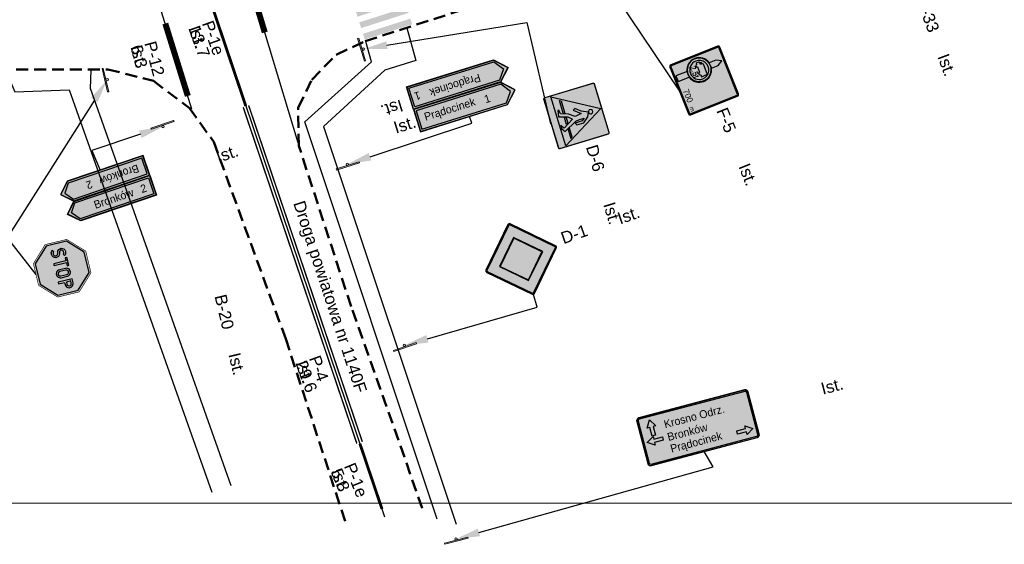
# Model space of a CAD drawing. Header units: millimetres. Extents: x -32728 to 3439, y -21222 to 1675.
# Tile 31 of 49: x 2287 to 2369, y 1265 to 1308. Entities that reach past the tile are written whole.
import ezdxf
from ezdxf import colors
from ezdxf.entities.mleader import LeaderData, LeaderLine
from ezdxf.enums import TextEntityAlignment as Align
from ezdxf.math import Vec2, Vec3

# ---------------------------------------------------------------- set-up
doc = ezdxf.new("R2010")
doc.units = ezdxf.units.MM
for name, pattern in [('2', [1.5, 1, -0.5]), ('P-12', [1, 1, 0]), ('P-1E', [2, 0, -1, 1])]:
    doc.linetypes.add(name, pattern=pattern)
doc.layers.add('0  podklady', color=250, linetype='Continuous', lineweight=5, plot=False)
doc.layers.add('0 pomoc', color=61, linetype='Continuous', lineweight=30, plot=False)
for name, color, linetype, true_color in [('0_', 7, 'Continuous', 0x000000), ('ZWTraffic_Color_255_255_255', 7, 'Continuous', 0xffffff), ('ZWTraffic_Grey_0_0_0', 7, 'Continuous', 0x000000), ('ZWTraffic_Grey_0_148_66', 7, 'Continuous', 0x5e5e5e), ('ZWTraffic_Grey_1', 7, 'Continuous', 0x4c4c4c), ('ZWTraffic_Grey_2', 7, 'Continuous', 0xe1e1e1), ('ZWTraffic_Grey_255_255_255', 7, 'Continuous', 0xffffff), ('ZWTraffic_Grey_5', 7, 'Continuous', 0x1d1d1d)]:
    doc.layers.add(name, color=color, linetype=linetype, true_color=true_color)
for name, color, linetype, lineweight in [('10 znaki pionowe istniejące', 251, 'Continuous', 15), ('10 znaki poziome istniejące', 251, 'Continuous', 15), ('2 droga', 250, 'Continuous', 50)]:
    doc.layers.add(name, color=color, linetype=linetype, lineweight=lineweight)
doc.layers.add('2 krawedz jezdni', color=7, linetype='2', lineweight=50, true_color=0x000000)
doc.layers.add('4 wymiary', color=7, linetype='Continuous', lineweight=15, true_color=0x000000)
doc.styles.add('Drogowy', font='Drogowa.ttf')
doc.styles.add('plan', font='arial.ttf', dxfattribs={"height": 1})
doc.styles.get("Standard").update_dxf_attribs({"font": 'arial.ttf'})
picture_1 = doc.add_image_def('image27.png', size_in_pixel=(1893, 896))

# ---------------------------------------------------------------- blocks, each defined once
blk = doc.blocks.new('P_Opis_Poziome')
for tag, p in [('SYMBOL', (0, 0)), ('DŁUGOŚĆ', (0, -1.2)), ('STAN', (0, -2.4))]:
    blk.add_attdef(tag, p, '', height=1)
at = {"flags": 1}
for tag, p in [('Powierzchnia', (0, -3.6)), ('Powierzchnia_na_mb', (0, -4.8))]:
    blk.add_attdef(tag, p, '', height=1, dxfattribs=at)
blk = doc.blocks.new('Słupek')
h = blk.add_hatch(color=256)
h.paths.add_polyline_path([(-50, -5), (0, -5), (50, -5), (50, -10), (-50, -10)])
h.paths.add_polyline_path([(5, 0, 1), (-5, 0, 1)])
at = {"color": 7}
blk.add_lwpolyline([(-50, -5), (50, -5), (50, -10), (-50, -10)], close=True, dxfattribs=at)
blk.add_circle((0, 0), 5, dxfattribs=at)
blk = doc.blocks.new('P_Opis_Pionowe')
for tag, p in [('Symbol', (0, 0)), ('Stan', (5, 0))]:
    blk.add_attdef(tag, p, '', height=1)
at = {"flags": 1}
for tag, p in [('Wielkość', (0, -1.2)), ('Odblaskowość', (0, -2.4)), ('Aktywny', (0, -3.6)), ('Ilość', (0, -4.8)), ('Dodatkowe', (0, -6)), ('Kilometraż', (0, -7.2)), ('NrDrogi', (0, -8.4))]:
    blk.add_attdef(tag, p, '', height=1, dxfattribs=at)
blk = doc.blocks.new('D-1_')
at = {"layer": 'ZWTraffic_Grey_0_0_0'}
h = blk.add_hatch(color=256, dxfattribs=at)
h.dxf.hatch_style = 1
h.paths.add_polyline_path([(-615, 603), (-21, 9, 0.414214), (21, 9), (615, 603, 0.414214), (615, 645), (21, 1239, 0.414214), (-21, 1239), (-615, 645, 0.414214)])
h.paths.add_polyline_path([(-602, 615), (-8, 22, 0.414214), (8, 22), (602, 615, 0.414214), (602, 632), (8, 1226, 0.414214), (-8, 1226), (-602, 632, 0.414214)], flags=16)
h.paths.add_polyline_path([(0, 242), (-382, 624), (0, 1006), (382, 624)], flags=0)
h.paths.add_polyline_path([(0, 255), (-369, 624), (0, 993), (369, 624)], flags=0)
h = blk.add_hatch(color=256, dxfattribs=at)
h.dxf.hatch_style = 1
h.paths.add_polyline_path([(-381, 624), (0, 1006), (382, 624), (0, 242)])
h.paths.add_polyline_path([(-369, 624), (0, 993), (369, 624), (0, 255)], flags=16)
at = {"layer": 'ZWTraffic_Grey_2'}
h = blk.add_hatch(color=256, dxfattribs=at)
h.dxf.hatch_style = 1
h.paths.add_polyline_path([(0, 255), (369, 624), (0, 993), (-369, 624)])
at = {"layer": 'ZWTraffic_Grey_255_255_255'}
h = blk.add_hatch(color=256, dxfattribs=at)
h.dxf.hatch_style = 1
h.paths.add_polyline_path([(-602, 615, -0.414214), (-602, 632), (-8, 1226, -0.414214), (8, 1226), (602, 632, -0.414214), (602, 615), (8, 22, -0.414214), (-8, 22)])
h.paths.add_polyline_path([(-381, 624), (0, 1006), (382, 624), (0, 242)], flags=16)
h.paths.add_polyline_path([(-369, 624), (0, 993), (369, 624), (0, 255)], flags=0)
at = {"layer": 'ZWTraffic_Grey_0_0_0'}
for points in [[(21, 9), (615, 603, 0.414214), (615, 645), (21, 1239, 0.414214), (-21, 1239), (-615, 645, 0.414214), (-615, 603), (-21, 9, 0.414214)], [(8, 22), (602, 615, 0.414214), (602, 632), (8, 1226, 0.414214), (-8, 1226), (-602, 632, 0.414214), (-602, 615), (-8, 22, 0.414214), (8, 22)]]:
    blk.add_lwpolyline(points, format="xyb", close=True, dxfattribs=at)
for points in [[(0, 242), (382, 624), (0, 1006), (-381, 624), (0, 242)], [(0, 255), (369, 624), (0, 993), (-369, 624), (0, 255)]]:
    blk.add_lwpolyline(points, close=True, dxfattribs=at)
blk = doc.blocks.new('D-6_')
at = {"layer": 'ZWTraffic_Grey_0_0_0'}
h = blk.add_hatch(color=256, dxfattribs=at)
h.dxf.hatch_style = 1
h.paths.add_polyline_path([(-175, 195), (-175, 177), (-74, 158), (-27, 306), (31, 373), (133, 194), (73, 157), (135, 157), (195, 192), (79, 414), (72, 481), (72, 565), (108, 517), (108, 393), (144, 414), (144, 535), (72, 628), (0, 661), (-54, 547), (-128, 461), (-111, 424), (-14, 535), (0, 427), (-67, 333), (-110, 204)])
h.paths.add_polyline_path([(-331, 252), (-317, 279), (-97, 279), (-106, 252)])
h.paths.add_polyline_path([(36, 697, 2.414214), (0, 661, 0.414214)])
h.paths.add_polyline_path([(162, 279), (176, 252), (331, 252), (317, 279)])
h.paths.add_polyline_path([(-33, 252), (-24, 279), (72, 279), (88, 252)])
at = {"layer": 'ZWTraffic_Grey_255_255_255'}
h = blk.add_hatch(color=256, dxfattribs=at)
h.dxf.hatch_style = 1
h.paths.add_polyline_path([(-450, 30, 0.414214), (-420, 0), (0, 0), (420, 0, 0.414214), (450, 30), (450, 870, 0.414214), (420, 900), (-420, 900, 0.414214), (-450, 870)])
h.paths.add_polyline_path([(-441, 30, 0.414214), (-420, 9), (420, 9, 0.414214), (441, 30), (441, 870, 0.414214), (420, 891), (-420, 891, 0.414214), (-441, 870)], flags=16)
h.paths.add_polyline_path([(-390, 240), (-390, 795), (-240, 795), (-240, 613), (90, 613), (90, 878), (293, 878), (293, 22), (90, 22), (90, 422), (-240, 422), (-240, 240)], flags=0)
h.paths.add_polyline_path([(-382, 248), (-382, 788), (-247, 788), (-247, 613), (-247, 248)], flags=0)
h = blk.add_hatch(color=256, dxfattribs=at)
h.dxf.hatch_style = 1
h.paths.add_polyline_path([(-426, 135), (0, 876), (426, 135)])
at = {"layer": 'ZWTraffic_Grey_5'}
h = blk.add_hatch(color=256, dxfattribs=at)
h.dxf.hatch_style = 1
h.paths.add_polyline_path([(-420, 9), (420, 9, 0.414214), (441, 30), (441, 870, 0.414214), (420, 891), (-420, 891, 0.414214), (-441, 870), (-441, 30, 0.414214)])
at = {"layer": 'ZWTraffic_Grey_0_0_0'}
for points in [[(-175, 195), (-175, 177), (-74, 158), (-27, 306), (31, 373), (133, 194), (73, 157), (135, 157), (195, 192), (79, 414), (72, 481), (72, 565), (108, 517), (108, 393), (144, 414), (144, 535), (72, 628), (0, 661), (-54, 547), (-128, 461), (-111, 424), (-14, 535), (0, 427), (-67, 333), (-110, 204)], [(-331, 252), (-317, 279), (-97, 279), (-106, 252)], [(-33, 252), (-24, 279), (72, 279), (88, 252)], [(162, 279), (176, 252), (331, 252), (317, 279)]]:
    blk.add_lwpolyline(points, close=True, dxfattribs=at)
blk.add_lwpolyline([(36, 697, 2.414214), (0, 661, 0.414214)], format="xyb", close=True, dxfattribs=at)
at = {"layer": 'ZWTraffic_Grey_255_255_255'}
blk.add_lwpolyline([(-420, 9), (420, 9, 0.414214), (441, 30), (441, 870, 0.414214), (420, 891), (-420, 891, 0.414214), (-441, 870), (-441, 30, 0.414214), (-420, 9)], format="xyb", close=True, dxfattribs=at)
blk.add_lwpolyline([(-426, 135), (0, 876), (426, 135)], close=True, dxfattribs=at)
at = {"layer": 'ZWTraffic_Grey_5', "const_width": 5}
blk.add_lwpolyline([(-420, 0), (420, 0, 0.414214), (450, 30), (450, 870, 0.414214), (420, 900), (-420, 900, 0.414214), (-450, 870), (-450, 30, 0.414214)], format="xyb", close=True, dxfattribs=at)
blk = doc.blocks.new('B-20_')
at = {"layer": 'ZWTraffic_Grey_1'}
h = blk.add_hatch(color=256, dxfattribs=at)
h.paths.add_polyline_path([(-420, 276), (-420, 624), (-174, 870), (174, 870), (420, 624), (420, 276), (174, 30), (-174, 30)])
h.paths.add_polyline_path([(210, 330), (240, 330), (240, 435), (278, 435, 1), (278, 570), (210, 570)], flags=16)
h.paths.add_polyline_path([(240, 465), (278, 465, 1), (278, 540), (240, 540)], flags=0)
h.paths.add_polyline_path([(-158, 540), (-105, 540), (-105, 330), (-90, 330), (-75, 330), (-75, 540), (-22, 540), (-22, 570), (-90, 570), (-158, 570)], flags=16)
h.paths.add_polyline_path([(-331, 360), (-306, 377, 0.250492), (-275, 360), (-263, 360, 0.875009), (-253, 434, 0.021704), (-256, 434), (-274, 439), (-280, 440, -0.875009), (-263, 568), (-251, 568, -0.250765), (-197, 539), (-222, 522, 0.250765), (-251, 538), (-263, 538, 0.875009), (-272, 469), (-245, 463, -0.875009), (-263, 330), (-275, 330, -0.250492)], flags=16)
h.paths.add_polyline_path([(15, 398), (15, 503, -1), (150, 503), (150, 398, -1)], flags=16)
h.paths.add_polyline_path([(45, 398), (45, 503, -1), (120, 503), (120, 398, -1)], flags=0)
at = {"layer": 'ZWTraffic_Grey_255_255_255'}
h = blk.add_hatch(color=256, dxfattribs=at)
h.dxf.hatch_style = 1
h.paths.add_polyline_path([(-450, 264), (-450, 636), (-186, 900), (186, 900), (450, 636), (450, 264), (186, 0), (-186, 0)])
h.paths.add_polyline_path([(-420, 276), (-420, 624), (-174, 870), (174, 870), (420, 624), (420, 276), (174, 30), (-174, 30)], flags=16)
h.paths.add_polyline_path([(-158, 540), (-105, 540), (-105, 330), (-90, 330), (-75, 330), (-75, 540), (-22, 540), (-22, 570), (-90, 570), (-158, 570)], flags=0)
h.paths.add_polyline_path([(15, 398), (15, 503, -1), (150, 503), (150, 398, -1)], flags=0)
h.paths.add_polyline_path([(45, 398), (45, 503, -1), (120, 503), (120, 398, -1)], flags=0)
h.paths.add_polyline_path([(210, 330), (240, 330), (240, 435), (278, 435, 1), (278, 570), (210, 570)], flags=0)
h.paths.add_polyline_path([(240, 465), (278, 465, 1), (278, 540), (240, 540)], flags=0)
h.paths.add_polyline_path([(-331, 360), (-306, 377, 0.250492), (-275, 360), (-263, 360, 0.875009), (-253, 434, 0.021704), (-256, 434), (-274, 439), (-280, 440, -0.875009), (-263, 568), (-251, 568, -0.250765), (-197, 539), (-222, 522, 0.250765), (-251, 538), (-263, 538, 0.875009), (-272, 469), (-245, 463, -0.875009), (-263, 330), (-275, 330, -0.250492)], flags=0)
h = blk.add_hatch(color=256, dxfattribs=at)
h.dxf.hatch_style = 1
h.paths.add_polyline_path([(-331, 360), (-306, 377, 0.250492), (-275, 360), (-263, 360, 0.875009), (-253, 434, 0.021704), (-256, 434), (-274, 439), (-280, 440, -0.875009), (-263, 568), (-251, 568, -0.250765), (-197, 539), (-222, 522, 0.250765), (-251, 538), (-263, 538, 0.875009), (-272, 469), (-245, 463, -0.875009), (-263, 330), (-275, 330, -0.250492)])
h.paths.add_polyline_path([(-158, 540), (-105, 540), (-105, 330), (-90, 330), (-75, 330), (-75, 540), (-22, 540), (-22, 570), (-90, 570), (-158, 570)])
h.paths.add_polyline_path([(15, 398), (15, 503, -1), (150, 503), (150, 398, -1)])
h.paths.add_polyline_path([(45, 398), (45, 503, -1), (120, 503), (120, 398, -1)], flags=16)
h.paths.add_polyline_path([(210, 330), (240, 330), (240, 435), (278, 435, 1), (278, 570), (210, 570)])
h.paths.add_polyline_path([(240, 465), (278, 465, 1), (278, 540), (240, 540)], flags=16)
at = {"layer": 'ZWTraffic_Grey_1', "const_width": 10}
blk.add_lwpolyline([(-450, 636), (-450, 264), (-186, 0), (186, 0), (450, 264), (450, 636), (186, 900), (-186, 900)], close=True, dxfattribs=at)
at = {"layer": 'ZWTraffic_Grey_255_255_255'}
for points in [[(-420, 624), (-420, 276), (-174, 30), (174, 30), (420, 276), (420, 624), (174, 870), (-174, 870)], [(-158, 570), (-158, 540), (-105, 540), (-105, 330), (-90, 330), (-75, 330), (-75, 540), (-22, 540), (-22, 570), (-90, 570)]]:
    blk.add_lwpolyline(points, close=True, dxfattribs=at)
for points in [[(-331, 360), (-306, 377, 0.250492), (-275, 360), (-263, 360, 0.875009), (-253, 434, 0.021704), (-256, 434), (-274, 439), (-280, 440, -0.875009), (-263, 568), (-251, 568, -0.250765), (-197, 539), (-222, 522, 0.250765), (-251, 538), (-263, 538, 0.875009), (-272, 469), (-245, 463, -0.875009), (-263, 330), (-275, 330, -0.250492)], [(15, 398, 1), (150, 398), (150, 503, 1), (15, 503)], [(45, 503), (45, 398, 1), (120, 398), (120, 503, 1)], [(210, 570), (210, 330), (240, 330), (240, 435), (278, 435, 1), (278, 570)], [(240, 540), (240, 465), (278, 465, 1), (278, 540)]]:
    blk.add_lwpolyline(points, format="xyb", close=True, dxfattribs=at)
blk = doc.blocks.new('EArrow_')
at = {"true_color": 0x6d6d6d}
blk.add_hatch(color=251, dxfattribs=at).paths.add_polyline_path([(-0.5, 0), (-0.5, 0.111), (0.056, 0.111), (0.056, 0.278), (0.5, 0), (0.056, -0.278), (0.056, -0.111), (-0.5, -0.111)])
at = {"color": 18, "true_color": 0x060606}
blk.add_lwpolyline([(-0.5, 0), (-0.5, 0.111), (0.056, 0.111), (0.056, 0.278), (0.5, 0), (0.056, -0.278), (0.056, -0.111), (-0.5, -0.111)], close=True, dxfattribs=at)
blk = doc.blocks.new('E_94279_')
at = {"layer": 'ZWTraffic_Grey_0_148_66'}
h = blk.add_hatch(color=256, dxfattribs=at)
edge = h.paths.add_edge_path()
edge.add_line((-912.554, 0), (912.554, 0))
edge.add_arc((912.553, 50.001), 50.001, 270.0013265, 359.9986735)
edge.add_line((962.554, 50), (962.554, 773.308))
edge.add_arc((912.553, 773.307), 50.001, 0.0013265, 89.9986735)
edge.add_line((912.554, 823.308), (-912.554, 823.308))
edge.add_arc((-912.553, 773.307), 50.001, 90.0013265, 179.9986735)
edge.add_line((-962.554, 773.308), (-962.554, 50))
edge.add_arc((-912.553, 50.001), 50.001, 180.0013265, 269.9986735)
edge = h.paths.add_edge_path(flags=0)
edge.add_line((-912.554, 5), (912.554, 5))
edge.add_arc((912.553, 50.001), 45.001, 270.0013265, 359.9986735)
edge.add_line((957.554, 50), (957.554, 773.308))
edge.add_arc((912.553, 773.307), 45.001, 0.0013265, 89.9986735)
edge.add_line((912.554, 818.308), (-912.554, 818.308))
edge.add_arc((-912.553, 773.307), 45.001, 90.0013265, 179.9986735)
edge.add_line((-957.554, 773.308), (-957.554, 50))
edge.add_arc((-912.553, 50.001), 45.001, 180.0013265, 269.9986735)
h = blk.add_hatch(color=256, dxfattribs=at)
edge = h.paths.add_edge_path()
edge.add_line((-912.554, 25), (912.554, 25))
edge.add_arc((912.553, 50.001), 25.001, 270.0013265, 359.9986735)
edge.add_line((937.554, 50), (937.554, 773.308))
edge.add_arc((912.553, 773.307), 25.001, 0.0013265, 89.9986735)
edge.add_line((912.554, 798.308), (-912.554, 798.308))
edge.add_arc((-912.553, 773.307), 25.001, 90.0013265, 179.9986735)
edge.add_line((-937.554, 773.308), (-937.554, 50))
edge.add_arc((-912.553, 50.001), 25.001, 180.0013265, 269.9986735)
at = {"layer": 'ZWTraffic_Grey_255_255_255'}
h = blk.add_hatch(color=256, dxfattribs=at)
edge = h.paths.add_edge_path()
edge.add_line((-912.554, 5), (912.554, 5))
edge.add_arc((912.553, 50.001), 45.001, 270.0013265, 359.9986735)
edge.add_line((957.554, 50), (957.554, 773.308))
edge.add_arc((912.553, 773.307), 45.001, 0.0013265, 89.9986735)
edge.add_line((912.554, 818.308), (-912.554, 818.308))
edge.add_arc((-912.553, 773.307), 45.001, 90.0013265, 179.9986735)
edge.add_line((-957.554, 773.308), (-957.554, 50))
edge.add_arc((-912.553, 50.001), 45.001, 180.0013265, 269.9986735)
edge = h.paths.add_edge_path(flags=0)
edge.add_line((-912.554, 25), (912.554, 25))
edge.add_arc((912.553, 50.001), 25.001, 270.0013265, 359.9986735)
edge.add_line((937.554, 50), (937.554, 773.308))
edge.add_arc((912.553, 773.307), 25.001, 0.0013265, 89.9986735)
edge.add_line((912.554, 798.308), (-912.554, 798.308))
edge.add_arc((-912.553, 773.307), 25.001, 90.0013265, 179.9986735)
edge.add_line((-937.554, 773.308), (-937.554, 50))
edge.add_arc((-912.553, 50.001), 25.001, 180.0013265, 269.9986735)
at = {"layer": 'ZWTraffic_Grey_0_148_66'}
blk.add_lwpolyline([(-912.554, 0), (912.554, 0, 0.4142), (962.554, 50), (962.554, 773.308, 0.4142), (912.554, 823.308), (-912.554, 823.308, 0.4142), (-962.554, 773.308), (-962.554, 50, 0.4142)], format="xyb", close=True, dxfattribs=at)
at = {"layer": 'ZWTraffic_Grey_255_255_255'}
for points in [[(-912.554, 5), (912.554, 5, 0.4142), (957.554, 50), (957.554, 773.308, 0.4142), (912.554, 818.308), (-912.554, 818.308, 0.4142), (-957.554, 773.308), (-957.554, 50, 0.4142)], [(-912.554, 25), (912.554, 25, 0.4142), (937.554, 50), (937.554, 773.308, 0.4142), (912.554, 798.308), (-912.554, 798.308, 0.4142), (-937.554, 773.308), (-937.554, 50, 0.4142)]]:
    blk.add_lwpolyline(points, format="xyb", close=True, dxfattribs=at)
at = {"layer": 'ZWTraffic_Color_255_255_255', "xscale": 270, "yscale": 270, "zscale": 270}
for p, rotation in [((-747.554, 608.308), 90), ((-747.554, 388.308), 180)]:
    blk.add_blockref('EArrow_', p, dxfattribs=dict(at, rotation=rotation))
blk.add_blockref('EArrow_', (747.554, 168.308), dxfattribs=at)
at = {"layer": 'ZWTraffic_Grey_255_255_255', "char_height": 132, "attachment_point": 4, "style": 'Drogowy'}
for s, insert in [('{\\fDROGOWA;Krosno Odrz.}', (-532.554, 608.308)), ('{\\fDROGOWA;Bronków}', (-532.554, 388.308)), ('{\\fDROGOWA;Prądocinek}', (-532.554, 168.308))]:
    blk.add_mtext(s, dxfattribs=dict(at, insert=insert))
blk = doc.blocks.new('E-4_1830_')
at = {"layer": 'ZWTraffic_Grey_0_148_66'}
h = blk.add_hatch(color=256, dxfattribs=at)
h.paths.add_polyline_path([(-860.06, 0), (663.752, 0), (860.06, 196.308), (663.752, 392.616), (-860.06, 392.616)])
h.paths.add_polyline_path([(-855.06, 5), (663.752, 5), (855.06, 196.308), (663.752, 387.616), (-855.06, 387.616)], flags=0)
blk.add_hatch(color=256, dxfattribs=at).paths.add_polyline_path([(-825.06, 35), (658.752, 35), (776.5368, 196.308), (658.752, 357.616), (-825.06, 357.616)])
at = {"layer": 'ZWTraffic_Grey_255_255_255'}
h = blk.add_hatch(color=256, dxfattribs=at)
h.paths.add_polyline_path([(-855.06, 5), (663.752, 5), (855.06, 196.308), (663.752, 387.616), (-855.06, 387.616)])
h.paths.add_polyline_path([(-825.06, 35), (658.752, 35), (776.5368, 196.308), (658.752, 357.616), (-825.06, 357.616)], flags=0)
at = {"layer": 'ZWTraffic_Grey_0_148_66'}
for points in [[(-860.06, 0), (663.752, 0), (860.06, 196.308), (663.752, 392.616), (-860.06, 392.616)], [(-825.06, 35), (658.752, 35), (776.5368, 196.308), (658.752, 357.616), (-825.06, 357.616)]]:
    blk.add_lwpolyline(points, close=True, dxfattribs=at)
at = {"layer": 'ZWTraffic_Grey_255_255_255'}
blk.add_lwpolyline([(-855.06, 5), (663.752, 5), (855.06, 196.308), (663.752, 387.616), (-855.06, 387.616)], close=True, dxfattribs=at)
at = {"layer": 'ZWTraffic_Grey_255_255_255', "char_height": 132, "attachment_point": 4, "style": 'Drogowy'}
for s, insert in [('{\\fDROGOWA;Prądocinek}', (-722.06, 196.308)), ('{\\fDROGOWA;1}', (321.796, 196.308))]:
    blk.add_mtext(s, dxfattribs=dict(at, insert=insert))
blk = doc.blocks.new('E-4_5157_')
at = {"layer": 'ZWTraffic_Grey_0_148_66'}
h = blk.add_hatch(color=256, dxfattribs=at)
h.paths.add_polyline_path([(-756.407, 0), (581.681, 0), (756.407, 174.726), (581.681, 349.452), (-756.407, 349.452)])
h.paths.add_polyline_path([(-751.407, 5), (581.681, 5), (751.407, 174.726), (581.681, 344.452), (-751.407, 344.452)], flags=0)
blk.add_hatch(color=256, dxfattribs=at).paths.add_polyline_path([(-721.407, 35), (576.681, 35), (681.5166, 174.726), (576.681, 314.452), (-721.407, 314.452)])
at = {"layer": 'ZWTraffic_Grey_255_255_255'}
h = blk.add_hatch(color=256, dxfattribs=at)
h.paths.add_polyline_path([(-751.407, 5), (581.681, 5), (751.407, 174.726), (581.681, 344.452), (-751.407, 344.452)])
h.paths.add_polyline_path([(-721.407, 35), (576.681, 35), (681.5166, 174.726), (576.681, 314.452), (-721.407, 314.452)], flags=0)
at = {"layer": 'ZWTraffic_Grey_0_148_66'}
for points in [[(-756.407, 0), (581.681, 0), (756.407, 174.726), (581.681, 349.452), (-756.407, 349.452)], [(-721.407, 35), (576.681, 35), (681.5166, 174.726), (576.681, 314.452), (-721.407, 314.452)]]:
    blk.add_lwpolyline(points, close=True, dxfattribs=at)
at = {"layer": 'ZWTraffic_Grey_255_255_255'}
blk.add_lwpolyline([(-751.407, 5), (581.681, 5), (751.407, 174.726), (581.681, 344.452), (-751.407, 344.452)], close=True, dxfattribs=at)
at = {"layer": 'ZWTraffic_Grey_255_255_255', "char_height": 132, "attachment_point": 4, "style": 'Drogowy'}
for s, insert in [('{\\fDROGOWA;Bronków}', (-618.407, 174.726)), ('{\\fDROGOWA;2}', (202.501, 174.726))]:
    blk.add_mtext(s, dxfattribs=dict(at, insert=insert))
blk = doc.blocks.new('E-4_5157__M')
at = {"layer": 'ZWTraffic_Grey_0_148_66', "extrusion": (0, 0, -1)}
h = blk.add_hatch(color=256, dxfattribs=at)
h.paths.add_polyline_path([(-756.407, 0), (581.681, 0), (756.407, 174.726), (581.681, 349.452), (-756.407, 349.452)])
h.paths.add_polyline_path([(-751.407, 5), (581.681, 5), (751.407, 174.726), (581.681, 344.452), (-751.407, 344.452)], flags=0)
blk.add_hatch(color=256, dxfattribs=at).paths.add_polyline_path([(-721.407, 35), (576.681, 35), (681.5166, 174.726), (576.681, 314.452), (-721.407, 314.452)])
at = {"layer": 'ZWTraffic_Grey_255_255_255', "extrusion": (0, 0, -1)}
h = blk.add_hatch(color=256, dxfattribs=at)
h.paths.add_polyline_path([(-751.407, 5), (581.681, 5), (751.407, 174.726), (581.681, 344.452), (-751.407, 344.452)])
h.paths.add_polyline_path([(-721.407, 35), (576.681, 35), (681.5166, 174.726), (576.681, 314.452), (-721.407, 314.452)], flags=0)
at = {"layer": 'ZWTraffic_Grey_0_148_66', "extrusion": (0, 0, -1)}
for points in [[(-756.407, 0), (581.681, 0), (756.407, 174.726), (581.681, 349.452), (-756.407, 349.452)], [(-721.407, 35), (576.681, 35), (681.5166, 174.726), (576.681, 314.452), (-721.407, 314.452)]]:
    blk.add_lwpolyline(points, close=True, dxfattribs=at)
at = {"layer": 'ZWTraffic_Grey_255_255_255', "extrusion": (0, 0, -1)}
blk.add_lwpolyline([(-751.407, 5), (581.681, 5), (751.407, 174.726), (581.681, 344.452), (-751.407, 344.452)], close=True, dxfattribs=at)
at = {"layer": 'ZWTraffic_Grey_255_255_255', "char_height": 132, "attachment_point": 4, "style": 'Drogowy'}
for s, insert in [('{\\fDROGOWA;Bronków}', (-283.681, 174.726)), ('{\\fDROGOWA;2}', (537.227, 174.726))]:
    blk.add_mtext(s, dxfattribs=dict(at, insert=insert))
blk = doc.blocks.new('E-4_1830__M')
at = {"layer": 'ZWTraffic_Grey_0_148_66', "extrusion": (0, 0, -1)}
h = blk.add_hatch(color=256, dxfattribs=at)
h.paths.add_polyline_path([(-860.06, 0), (663.752, 0), (860.06, 196.308), (663.752, 392.616), (-860.06, 392.616)])
h.paths.add_polyline_path([(-855.06, 5), (663.752, 5), (855.06, 196.308), (663.752, 387.616), (-855.06, 387.616)], flags=0)
blk.add_hatch(color=256, dxfattribs=at).paths.add_polyline_path([(-825.06, 35), (658.752, 35), (776.5368, 196.308), (658.752, 357.616), (-825.06, 357.616)])
at = {"layer": 'ZWTraffic_Grey_255_255_255', "extrusion": (0, 0, -1)}
h = blk.add_hatch(color=256, dxfattribs=at)
h.paths.add_polyline_path([(-855.06, 5), (663.752, 5), (855.06, 196.308), (663.752, 387.616), (-855.06, 387.616)])
h.paths.add_polyline_path([(-825.06, 35), (658.752, 35), (776.5368, 196.308), (658.752, 357.616), (-825.06, 357.616)], flags=0)
at = {"layer": 'ZWTraffic_Grey_0_148_66', "extrusion": (0, 0, -1)}
for points in [[(-860.06, 0), (663.752, 0), (860.06, 196.308), (663.752, 392.616), (-860.06, 392.616)], [(-825.06, 35), (658.752, 35), (776.5368, 196.308), (658.752, 357.616), (-825.06, 357.616)]]:
    blk.add_lwpolyline(points, close=True, dxfattribs=at)
at = {"layer": 'ZWTraffic_Grey_255_255_255', "extrusion": (0, 0, -1)}
blk.add_lwpolyline([(-855.06, 5), (663.752, 5), (855.06, 196.308), (663.752, 387.616), (-855.06, 387.616)], close=True, dxfattribs=at)
at = {"layer": 'ZWTraffic_Grey_255_255_255', "char_height": 132, "attachment_point": 4, "style": 'Drogowy'}
for s, insert in [('{\\fDROGOWA;Prądocinek}', (-365.752, 196.308)), ('{\\fDROGOWA;1}', (678.104, 196.308))]:
    blk.add_mtext(s, dxfattribs=dict(at, insert=insert))
blk = doc.blocks.new('F-5_1_51496_')
at = {"layer": 'ZWTraffic_Grey_255_255_255'}
h = blk.add_hatch(color=256, dxfattribs=at)
h.dxf.hatch_style = 1
edge = h.paths.add_edge_path()
edge.add_line((-470, 0), (370, 0))
edge.add_ellipse((370, 30), major_axis=(30, 0), ratio=1, start_angle=270, end_angle=360)
edge.add_line((400, 30), (400, 870))
edge.add_ellipse((370, 870), major_axis=(30, 0), ratio=1, start_angle=0, end_angle=90)
edge.add_line((370, 900), (-470, 900))
edge.add_ellipse((-470, 870), major_axis=(30, 0), ratio=1, start_angle=90, end_angle=180)
edge.add_line((-500, 870), (-500, 30))
edge.add_ellipse((-470, 30), major_axis=(30, 0), ratio=1, start_angle=180, end_angle=270)
edge = h.paths.add_edge_path(flags=16)
edge.add_line((-470, 20), (370, 20))
edge.add_ellipse((370, 30), major_axis=(10, 0), ratio=1, start_angle=270, end_angle=360)
edge.add_line((380, 30), (380, 870))
edge.add_ellipse((370, 870), major_axis=(10, 0), ratio=1, start_angle=0, end_angle=90)
edge.add_line((370, 880), (-470, 880))
edge.add_ellipse((-470, 870), major_axis=(10, 0), ratio=1, start_angle=90, end_angle=180)
edge.add_line((-480, 870), (-480, 30))
edge.add_ellipse((-470, 30), major_axis=(10, 0), ratio=1, start_angle=180, end_angle=270)
h = blk.add_hatch(color=256, dxfattribs=at)
h.dxf.hatch_style = 1
edge = h.paths.add_edge_path()
edge.add_line((-245, 845), (-295, 758))
edge.add_line((-295, 758), (-295, 639))
edge.add_ellipse((-245, 440), major_axis=(205, 0), ratio=1, start_angle=104.1169, end_angle=255.883)
edge.add_line((-295, 241), (-295, 40))
edge.add_line((-295, 40), (-195, 40))
edge.add_line((-195, 40), (-195, 241))
edge.add_ellipse((-245, 440), major_axis=(205, 0), ratio=1, start_angle=284.117, end_angle=435.883)
edge.add_line((-195, 639), (-195, 758))
edge.add_line((-195, 758), (-245, 845))
edge = h.paths.add_edge_path(flags=16)
edge.add_ellipse((-245, 440), major_axis=(200, 0), ratio=1, start_angle=0, end_angle=360)
at = {"layer": 'ZWTraffic_Grey_5'}
h = blk.add_hatch(color=256, dxfattribs=at)
h.dxf.hatch_style = 1
edge = h.paths.add_edge_path()
edge.add_line((-470, 20), (370, 20))
edge.add_ellipse((370, 30), major_axis=(10, 0), ratio=1, start_angle=270, end_angle=360)
edge.add_line((380, 30), (380, 870))
edge.add_ellipse((370, 870), major_axis=(10, 0), ratio=1, start_angle=0, end_angle=90)
edge.add_line((370, 880), (-470, 880))
edge.add_ellipse((-470, 870), major_axis=(10, 0), ratio=1, start_angle=90, end_angle=180)
edge.add_line((-480, 870), (-480, 30))
edge.add_ellipse((-470, 30), major_axis=(10, 0), ratio=1, start_angle=180, end_angle=270)
edge = h.paths.add_edge_path(flags=16)
edge.add_line((-245, 845), (-295, 758))
edge.add_line((-295, 758), (-295, 639))
edge.add_ellipse((-245, 440), major_axis=(205, 0), ratio=1, start_angle=104.1169, end_angle=255.883)
edge.add_line((-295, 241), (-295, 40))
edge.add_line((-295, 40), (-195, 40))
edge.add_line((-195, 40), (-195, 241))
edge.add_ellipse((-245, 440), major_axis=(205, 0), ratio=1, start_angle=284.117, end_angle=435.883)
edge.add_line((-195, 639), (-195, 758))
edge.add_line((-195, 758), (-245, 845))
at = {"layer": '0_'}
blk.add_line((-245, 240), (-245, 240), dxfattribs=at)
at = {"layer": 'ZWTraffic_Grey_255_255_255'}
for points in [[(-470, 0), (370, 0, 0.414214), (400, 30), (400, 870, 0.414214), (370, 900), (-470, 900, 0.414214), (-500, 870), (-500, 30, 0.414214)], [(-245, 845), (-295, 758), (-295, 639, 0.779643), (-295, 241), (-295, 40), (-195, 40), (-195, 241, 0.779643), (-195, 639), (-195, 758)]]:
    blk.add_lwpolyline(points, format="xyb", close=True, dxfattribs=at)
blk.add_circle((-245, 440), 200, dxfattribs=at)
at = {"layer": 'ZWTraffic_Grey_5'}
blk.add_lwpolyline([(-470, 20), (370, 20, 0.414214), (380, 30), (380, 870, 0.414214), (370, 880), (-470, 880, 0.414214), (-480, 870), (-480, 30, 0.414214)], format="xyb", close=True, dxfattribs=at)
at = {"layer": 'ZWTraffic_Grey_255_255_255', "style": 'Drogowy'}
for s, insert, char_height, width, attachment_point in [('700', (201, 54), 102, 330, 9), (' m', (249, 54), 72, 123.71, 7)]:
    blk.add_mtext(s, dxfattribs=dict(at, insert=insert, char_height=char_height, width=width, attachment_point=attachment_point))
blk = doc.blocks.new('B-5Masa_51497_')
at = {"layer": 'ZWTraffic_Grey_0_0_0'}
h = blk.add_hatch(color=256, dxfattribs=at)
h.paths.add_polyline_path([(-293, 450), (-281, 450), (-281, 433), (-231, 433, 1), (-129, 433), (79, 433, 1), (191, 433), (270, 433), (270, 653), (248, 675), (-146, 675), (-169, 653), (-169, 630), (-226, 630), (-241, 562), (-281, 540), (-281, 461), (-293, 461)])
h.paths.add_polyline_path([(-226, 562), (-169, 562), (-169, 596), (-219, 596)], flags=16)
at = {"layer": 'ZWTraffic_Grey_1'}
h = blk.add_hatch(color=256, dxfattribs=at)
h.dxf.hatch_style = 1
h.paths.add_polyline_path([(-450, 450, 1), (450, 450, 1)])
h.paths.add_polyline_path([(-360, 450, 1), (360, 450, 1)], flags=16)
h.paths.add_polyline_path([(-293, 450), (-293, 461), (-281, 461), (-281, 540), (-241, 562), (-226, 630), (-169, 630), (-169, 653), (-146, 675), (248, 675), (270, 653), (270, 433), (191, 433, -1), (79, 433), (-129, 433, -1), (-231, 433), (-281, 433), (-281, 450)], flags=0)
h.paths.add_polyline_path([(-226, 562), (-219, 596), (-169, 596), (-169, 562)], flags=0)
at = {"layer": 'ZWTraffic_Grey_255_255_255'}
h = blk.add_hatch(color=256, dxfattribs=at)
h.paths.add_polyline_path([(-360, 450, -1), (360, 450, -1)])
h.paths.add_polyline_path([(-293, 450), (-281, 450), (-281, 433), (-231, 433, 1), (-129, 433), (79, 433, 1), (191, 433), (270, 433), (270, 653), (248, 675), (-146, 675), (-169, 653), (-169, 630), (-226, 630), (-241, 562), (-281, 540), (-281, 461), (-293, 461)], flags=16)
h.paths.add_polyline_path([(-226, 562), (-169, 562), (-169, 596), (-219, 596)], flags=0)
at = {"layer": 'ZWTraffic_Grey_1'}
blk.add_lwpolyline([(450, 450, 1), (-450, 450, 1)], format="xyb", close=True, dxfattribs=at)
at = {"layer": 'ZWTraffic_Grey_255_255_255'}
for points in [[(360, 450, 1), (-360, 450, 1)], [(-293, 461), (-293, 450), (-281, 450), (-281, 433), (-231, 433, 1), (-129, 433), (79, 433, 1), (191, 433), (270, 433), (270, 653), (248, 675), (-146, 675), (-169, 653), (-169, 630), (-226, 630), (-241, 562), (-281, 540), (-281, 461)]]:
    blk.add_lwpolyline(points, format="xyb", close=True, dxfattribs=at)
blk.add_lwpolyline([(-226, 562), (-219, 596), (-169, 596), (-169, 562)], close=True, dxfattribs=at)
at = {"layer": 'ZWTraffic_Grey_0_0_0', "insert": (-227, 376), "char_height": 210, "width": 548.69, "attachment_point": 1, "style": 'Drogowy'}
blk.add_mtext('2,5t', dxfattribs=at)

msp = doc.modelspace()

# ---------------------------------------------------------------- hatches: boundary and pattern name
at = {"layer": '10 znaki poziome istniejące'}
h = msp.add_hatch(color=256, dxfattribs=at)
h.paths.add_polyline_path([(2315.674, 1306.623), (2319.631, 1307.889), (2319.479, 1308.365), (2315.522, 1307.099)])
h.paths.add_polyline_path([(2315.37, 1307.575), (2319.327, 1308.842), (2319.175, 1309.318), (2315.218, 1308.052)])
h.paths.add_polyline_path([(2315.066, 1308.528), (2319.023, 1309.794), (2318.871, 1310.271), (2314.914, 1309.004)])
h.paths.add_polyline_path([(2314.762, 1309.481), (2318.719, 1310.747), (2318.567, 1311.223), (2314.61, 1309.957)])
h.paths.add_polyline_path([(2314.458, 1310.433), (2318.415, 1311.7), (2318.263, 1312.176), (2314.306, 1310.91)])
h.paths.add_polyline_path([(2314.154, 1311.386), (2318.111, 1312.652), (2317.959, 1313.129), (2314.002, 1311.862)])

# ---------------------------------------------------------------- linework, layer by layer
at = {"layer": '0 pomoc'}
for points in [[(2291.248, 1345.048), (2303.26, 1308.435), (2317.332, 1266.809)], [(2301.251, 1300.807), (2296.44, 1316.26)], [(2310.103, 1298.005), (2305.27, 1314.053)]]:
    msp.add_lwpolyline(points, dxfattribs=at)
at = {"layer": '10 znaki poziome istniejące', "linetype": 'P-1E', "const_width": 0.24, "flags": 128}
for points in [[(2301.414, 1314.06), (2303.26, 1308.435), (2305.746, 1301.079)], [(2315.268, 1272.914), (2317.11, 1267.466)]]:
    msp.add_lwpolyline(points, dxfattribs=at)
at = {"layer": '10 znaki poziome istniejące', "linetype": 'P-12', "const_width": 0.5, "flags": 128}
for points in [[(2307.33, 1307.213), (2305.411, 1313.584)], [(2300.906, 1301.916), (2299.026, 1307.954)]]:
    msp.add_lwpolyline(points, dxfattribs=at)
at = {"layer": '10 znaki poziome istniejące', "linetype": 'Continuous', "const_width": 0.12, "flags": 128}
for points in [[(2305.529, 1300.972), (2315.012, 1272.922)], [(2305.984, 1301.126), (2315.467, 1273.076)]]:
    msp.add_lwpolyline(points, dxfattribs=at)
at = {"layer": '2 droga', "color": 0, "lineweight": 30}
for points in [[(2319.188, 1307.586), (2319.927, 1304.885), (2317.352, 1304.062), (2312.224, 1299.355), (2323.301, 1266.206)], [(2321.714, 1266.612), (2310.659, 1299.77), (2316.223, 1304.763), (2315.758, 1306.452)], [(2285.657, 1304.144), (2286.467, 1302.253), (2290.992, 1302.422), (2302.906, 1268.862)], [(2304.527, 1269.403), (2292.798, 1302.543), (2292.832, 1304.063)]]:
    msp.add_lwpolyline(points, dxfattribs=at)
at = {"layer": '2 krawedz jezdni', "color": 0}
for points in [[(2320.475, 1267.54), (2314.531, 1284.353), (2310.172, 1297.768), (2310.116, 1300.938), (2311.248, 1303.259), (2313.286, 1305.354), (2315.72, 1306.486), (2338.011, 1313.663), (2358.48, 1322.72), (2386.648, 1337.121)], [(2242.448, 1303.966), (2268.487, 1304.079), (2285.073, 1304.135), (2294.243, 1304.135), (2298.036, 1303.173), (2301.036, 1300.909), (2303.074, 1298.078), (2309.074, 1281.663), (2314.055, 1266.379)]]:
    msp.add_lwpolyline(points, dxfattribs=at)

# ---------------------------------------------------------------- block references
at = {"xscale": 0.005, "yscale": 0.005, "zscale": 0.005, "rotation": 291.6900995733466}
msp.add_blockref('F-5_1_51496_', (2341.996, 1302.135), dxfattribs=at)
ref = msp.add_blockref('B-5Masa_51497_', (2342.658, 1303.717), dxfattribs=dict(xscale=0.002222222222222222, yscale=0.002222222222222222, zscale=0.002222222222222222, rotation=291.6900995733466))
ref.add_attrib('5t', '2,5t', dxfattribs={"layer": 'ZWTraffic_Grey_0_0_0', "height": 0.4667, "rotation": 291.6901, "style": 'Drogowy'}).set_placement((2342.968, 1303.841), align=Align.CENTER)
at = {"rotation": 291.6900995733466}
msp.add_blockref('P_Opis_Pionowe', (2344.992, 1300.69), dxfattribs=at).add_auto_attribs({'Symbol': 'F-5', 'Stan': 'Ist.'})
at = {"layer": '10 znaki pionowe istniejące'}
for p, rotation, values in [((2361.683, 1309.879), 290.6235313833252, {'Symbol': 'B-33', 'Stan': 'Ist.'}), ((2298.733, 1294.72), 18.80579011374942, {'Stan': 'Ist.'}), ((2334.117, 1297.663), 286.7983717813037, {'Symbol': 'D-6', 'Stan': 'Ist.'}), ((2332.254, 1289.547), 19.24472923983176, {'Symbol': 'D-1', 'Stan': 'Ist.'}), ((2303.127, 1285.225), 283.4441266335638, {'Symbol': 'B-20', 'Stan': 'Ist.'}), ((2349.064, 1275.715), 14.79676224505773, {'Stan': 'Ist.'})]:
    msp.add_blockref('P_Opis_Pionowe', p, dxfattribs=dict(at, rotation=rotation)).add_auto_attribs(values)
for name, p, xscale, yscale, zscale, rotation in [('Słupek', (2315.553, 1305.82), 0.02, 0.02, 0.02, 286.7983717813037), ('E-4_1830__M', (2323.249, 1303.948), 0.005, 0.005, 0.005, 197.3450861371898), ('Słupek', (2294.177, 1303.265), 0.02, 0.02, 0.02, 283.4441266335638), ('E-4_1830_', (2324.42, 1300.201), 0.005, 0.005, 0.005, 17.34508613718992), ('D-6_', (2331.183, 1299.598), 0.005, 0.005, 0.005, 286.7983717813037), ('Słupek', (2298.842, 1299.359), 0.02, 0.02, 0.02, 198.8057901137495), ('E-4_5157_', (2293.592, 1295.738), 0.004999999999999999, 0.004999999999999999, 0.004999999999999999, 198.8057901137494), ('Słupek', (2314.216, 1296.218), 0.02, 0.02, 0.02, 17.34508613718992), ('E-4_5157__M', (2294.718, 1292.43), 0.005, 0.005, 0.005, 18.80579011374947), ('D-1_', (2329.748, 1285.367), 0.005, 0.005, 0.005, 19.24472923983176), ('B-20_', (2288.233, 1287.022), 0.005, 0.005, 0.005, 283.4441266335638), ('Słupek', (2318.976, 1281.113), 0.02, 0.02, 0.02, 19.24472923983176), ('E_94279_', (2344.006, 1272.25), 0.005, 0.005, 0.005, 14.79676224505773), ('Słupek', (2323.279, 1264.97), 0.02, 0.02, 0.02, 14.79676224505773)]:
    msp.add_blockref(name, p, dxfattribs=dict(at, xscale=xscale, yscale=yscale, zscale=zscale, rotation=rotation))
ref = msp.add_blockref('P_Opis_Pionowe', (2318.616, 1301.473), dxfattribs=dict(at, rotation=197.3450861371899))
ref.add_attrib('Stan', 'Ist.', (2318.675, 1301.636), dxfattribs={"layer": '0', "height": 1, "rotation": 197.34509})
ref = msp.add_blockref('P_Opis_Pionowe', (2329.053, 1302.676), dxfattribs=dict(at, rotation=17.34508613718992))
ref.add_attrib('Stan', 'Ist.', (2318.272, 1298.767), dxfattribs={"layer": '0', "height": 1, "rotation": 17.34509})
at = {"layer": '10 znaki poziome istniejące'}
ref = msp.add_blockref('P_Opis_Poziome', (2302.068, 1307.974), dxfattribs=dict(at, rotation=289.6100130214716))
ref.add_attrib('SYMBOL', 'P-1e', (2302.068, 1307.974), dxfattribs={"layer": '0', "height": 1, "rotation": 289.61001})
ref.add_attrib('DŁUGOŚĆ', '13.7', (2300.937, 1307.571), dxfattribs={"layer": '0', "height": 1, "rotation": 289.61001})
ref.add_attrib('STAN', 'Ist.', (2300.937, 1307.571), dxfattribs={"layer": '0', "height": 1, "rotation": 289.61001})
ref = msp.add_blockref('P_Opis_Poziome', (2297.267, 1306.325), dxfattribs=dict(at, rotation=284.9363484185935))
ref.add_attrib('SYMBOL', 'P-12', (2297.267, 1306.325), dxfattribs={"layer": '0', "height": 1, "rotation": 284.93635})
ref.add_attrib('DŁUGOŚĆ', '6.3', (2296.108, 1306.016), dxfattribs={"layer": '0', "height": 1, "rotation": 284.93635})
ref.add_attrib('STAN', 'Ist.', (2296.108, 1306.016), dxfattribs={"layer": '0', "height": 1, "rotation": 284.93635})
ref = msp.add_blockref('P_Opis_Poziome', (2311.002, 1280.043), dxfattribs=dict(at, rotation=289.9732315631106))
ref.add_attrib('SYMBOL', 'P-4', (2311.002, 1280.043), dxfattribs={"layer": '0', "height": 1, "rotation": 289.97323})
ref.add_attrib('DŁUGOŚĆ', '29.6', (2309.874, 1279.633), dxfattribs={"layer": '0', "height": 1, "rotation": 289.97323})
ref.add_attrib('STAN', 'Ist.', (2309.874, 1279.633), dxfattribs={"layer": '0', "height": 1, "rotation": 289.97323})
ref = msp.add_blockref('P_Opis_Poziome', (2313.921, 1271.054), dxfattribs=dict(at, rotation=292.2303653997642))
ref.add_attrib('SYMBOL', 'P-1e', (2313.921, 1271.054), dxfattribs={"layer": '0', "height": 1, "rotation": 292.23037})
ref.add_attrib('DŁUGOŚĆ', '5.8', (2312.81, 1270.6), dxfattribs={"layer": '0', "height": 1, "rotation": 292.23037})
ref.add_attrib('STAN', 'Ist.', (2312.81, 1270.6), dxfattribs={"layer": '0', "height": 1, "rotation": 292.23037})

# ---------------------------------------------------------------- texts
at = {"layer": '4 wymiary', "insert": (2310.643, 1293.285), "char_height": 1, "width": 16.73043, "attachment_point": 1, "rotation": 288.20105, "style": 'plan'}
msp.add_mtext('Droga powiatowa nr 1140F', dxfattribs=at)

# ---------------------------------------------------------------- pictures from other files: only their frames are drawn
at = {"layer": '0  podklady'}
image = msp.add_image(picture_1, insert=(2242.462, 1267.94), size_in_units=(182.137, 86.209), dxfattribs=at)
image.dxf.flags = 7

# ---------------------------------------------------------------- leaders
ml = msp.add_multileader_mtext('Standard')
ml.set_content('', color=256)
ml.set_leader_properties()
ml.build(insert=Vec2(0, 0))
ml.multileader.update_dxf_attribs({"has_dogleg": 0, "dogleg_length": 0.36, "arrow_head_size": 0.18})
ctx = ml.context
ctx.base_point, ctx.char_height, ctx.arrow_head_size, ctx.landing_gap_size, ctx.plane_origin, ctx.plane_x_axis, ctx.plane_y_axis = Vec3(2341.928, 1302.302), 0.18, 0.18, 0.09, Vec3(2323.551, 1324.713), Vec3(0.376891, -0.926258), Vec3(0.926258, 0.376891)
notes = []
notes.append((ctx, [(0, (1, 1, 0), (2341.792, 1302.636), (0.376891, -0.926258), 0.36, [(0, [(2327.27, 1309.349), (2336.524, 1310.386)], 256, [])])]))
ctx.mtext.insert, ctx.mtext.text_direction, ctx.mtext.rotation, ctx.mtext.flow_direction = Vec3(2342.045, 1302.253), Vec3(0.376891, -0.926258), 5.098826, 5
at = {"layer": '10 znaki pionowe istniejące'}
ml = msp.add_multileader_mtext('Standard', dxfattribs=at)
ml.set_content('', color=256)
ml.set_leader_properties()
ml.build(insert=Vec2(0, 0))
ml.multileader.update_dxf_attribs({"has_dogleg": 0, "arrow_head_size": 2})
ctx = ml.context
ctx.base_point, ctx.arrow_head_size, ctx.plane_origin = Vec3(2327.183, 1299.598), 2, Vec3(0, 316.759)
ctx.text_align_type = 2
notes.append((ctx, [(0, (1, 1, 0), (2339.183, 1299.598), (-1, 0), 8, [(0, [(2315.553, 1305.82), (2329.185, 1308.049)], 256, [])])]))
ctx.mtext.insert, ctx.mtext.alignment, ctx.mtext.flow_direction = Vec3(2329.183, 1301.598), 3, 5
ml = msp.add_multileader_mtext('Standard', dxfattribs=at)
ml.set_content('', color=256)
ml.set_leader_properties()
ml.build(insert=Vec2(0, 0))
ml.multileader.update_dxf_attribs({"has_dogleg": 0, "arrow_head_size": 2})
ctx = ml.context
ctx.base_point, ctx.arrow_head_size, ctx.plane_origin = Vec3(2288.233, 1287.022), 2, Vec3(0, 316.759)
ctx.text_align_type = 2
notes.append((ctx, [(0, (1, 1, 0), (2280.233, 1287.022), (1, 0), 8, [(0, [(2294.177, 1303.265), (2285.843, 1290.071)], 256, [])])]))
ctx.mtext.insert, ctx.mtext.alignment, ctx.mtext.flow_direction = Vec3(2290.233, 1289.022), 3, 5
ml = msp.add_multileader_mtext('Standard', dxfattribs=at)
ml.set_content('', color=256)
ml.set_leader_properties()
ml.build(insert=Vec2(0, 0))
ml.multileader.update_dxf_attribs({"has_dogleg": 0, "arrow_head_size": 2})
ctx = ml.context
ctx.base_point, ctx.arrow_head_size, ctx.plane_origin = Vec3(2320.42, 1300.201), 2, Vec3(0, 316.759)
ctx.text_align_type = 2
notes.append((ctx, [(0, (1, 1, 0), (2332.42, 1300.201), (-1, 0), 8, [(0, [(2314.216, 1296.218), (2324.601, 1299.658)], 256, [])])]))
ctx.mtext.insert, ctx.mtext.alignment, ctx.mtext.flow_direction = Vec3(2322.42, 1302.201), 3, 5
ml = msp.add_multileader_mtext('Standard', dxfattribs=at)
ml.set_content('', color=256)
ml.set_leader_properties()
ml.build(insert=Vec2(0, 0))
ml.multileader.update_dxf_attribs({"has_dogleg": 0, "arrow_head_size": 2})
ctx = ml.context
ctx.base_point, ctx.arrow_head_size, ctx.plane_origin = Vec3(2289.592, 1295.738), 2, Vec3(0, 316.759)
ctx.text_align_type = 2
notes.append((ctx, [(0, (1, 1, 0), (2301.592, 1295.738), (-1, 0), 8, [(0, [(2298.842, 1299.359), (2292.904, 1297.367)], 256, [])])]))
ctx.mtext.insert, ctx.mtext.alignment, ctx.mtext.flow_direction = Vec3(2291.592, 1297.738), 3, 5
ml = msp.add_multileader_mtext('Standard', dxfattribs=at)
ml.set_content('', color=256)
ml.set_leader_properties()
ml.build(insert=Vec2(0, 0))
ml.multileader.update_dxf_attribs({"has_dogleg": 0, "arrow_head_size": 2})
ctx = ml.context
ctx.base_point, ctx.arrow_head_size, ctx.plane_origin = Vec3(2325.748, 1285.367), 2, Vec3(0, 316.759)
ctx.text_align_type = 2
notes.append((ctx, [(0, (1, 1, 0), (2337.748, 1285.367), (-1, 0), 8, [(0, [(2318.976, 1281.113), (2330.052, 1284.287)], 256, [])])]))
ctx.mtext.insert, ctx.mtext.alignment, ctx.mtext.flow_direction = Vec3(2327.748, 1287.367), 3, 5
ml = msp.add_multileader_mtext('Standard', dxfattribs=at)
ml.set_content('', color=256)
ml.set_leader_properties()
ml.build(insert=Vec2(0, 0))
ml.multileader.update_dxf_attribs({"has_dogleg": 0, "arrow_head_size": 2})
ctx = ml.context
ctx.base_point, ctx.arrow_head_size, ctx.plane_origin = Vec3(2340.006, 1272.25), 2, Vec3(0, 316.759)
ctx.text_align_type = 2
notes.append((ctx, [(0, (1, 1, 0), (2352.006, 1272.25), (-1, 0), 8, [(0, [(2323.279, 1264.97), (2344.749, 1270.987)], 256, [])])]))
ctx.mtext.insert, ctx.mtext.alignment, ctx.mtext.flow_direction = Vec3(2342.006, 1274.25), 3, 5
for ctx, leaders in notes:
    for number, flags, end, landing, length, lines in leaders:
        leader = LeaderData()
        leader.index, (leader.has_last_leader_line, leader.has_dogleg_vector, leader.attachment_direction) = number, flags
        leader.last_leader_point, leader.dogleg_vector, leader.dogleg_length = Vec3(end), Vec3(landing), length
        for number, points, colour, breaks in lines:
            line = LeaderLine()
            line.index, line.vertices, line.color, line.breaks = number, Vec3.list(points), colors.encode_raw_color(colour), breaks
            leader.lines.append(line)
        ctx.leaders.append(leader)

doc.saveas('drawing.dxf')
